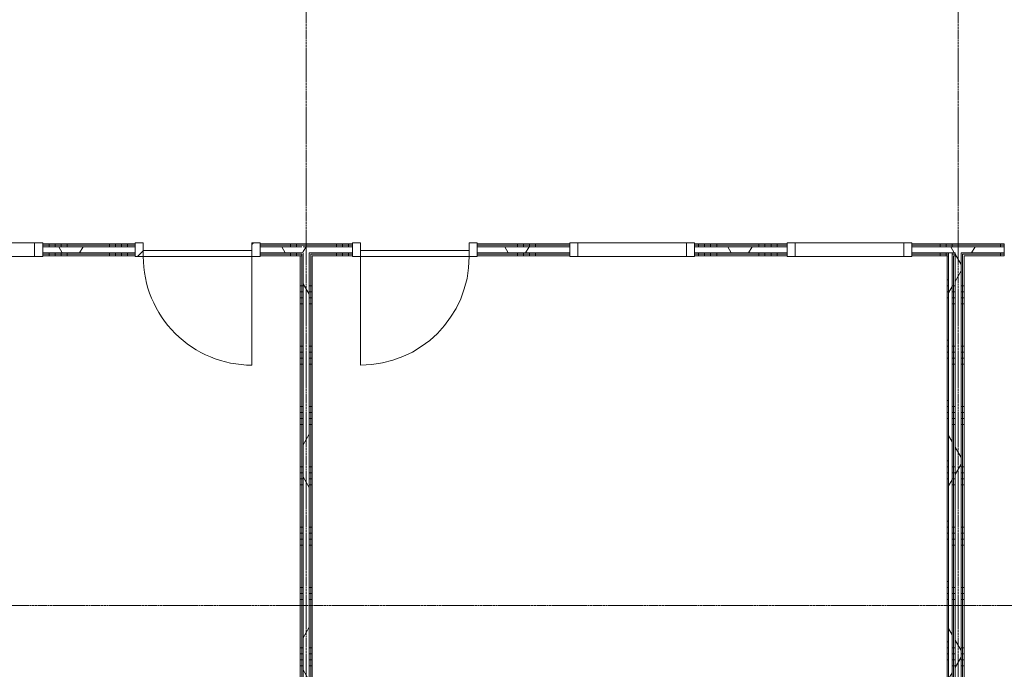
# Model space of a CAD drawing. Header units: millimetres. Extents: x -6115 to 78411, y -6358 to 59618.
# Tile 69 of 99: x 46226 to 54383, y 10272 to 15657. Entities that reach past the tile are written whole.
import ezdxf

# ---------------------------------------------------------------- set-up
doc = ezdxf.new("R2010")
doc.units = ezdxf.units.MM
doc.linetypes.add('stramien', pattern=[22.225, 12.7, -3.175, 3.175, -3.175])
for name, color, linetype, lineweight in [('00_Algemeen', 7, 'Continuous', 35), ('22_Metselwerk', 7, 'Continuous', 9), ('30_Kozijnen-ramen-deuren', 7, 'Continuous', 9)]:
    doc.layers.add(name, color=color, linetype=linetype, lineweight=lineweight)
pattern_1 = [(90, (56850, 13700), (-500, -2e-12), []), (90, (56900, 13700), (-500, -2e-12), []), (90, (56950, 13700), (-500, -2e-12), []), (90, (57000, 13700), (-500, -2e-12), [])]
pattern_2 = [(60, (0, 0), (-692.82, 400), []), (120, (0, 0), (-692.82, -400), [])]
pattern_3 = [(360, (48550, 9450), (7e-13, 500), []), (360, (48550, 9400), (7e-13, 500), []), (360, (48550, 9350), (7e-13, 500), []), (360, (48550, 9300), (7e-13, 500), [])]
pattern_4 = [(360, (53950, 9450), (7e-13, 500), []), (360, (53950, 9400), (7e-13, 500), []), (360, (53950, 9350), (7e-13, 500), []), (360, (53950, 9300), (7e-13, 500), [])]
pattern_5 = [(90, (45968.75, 13700), (-500, -2e-12), []), (90, (46018.75, 13700), (-500, -2e-12), []), (90, (46068.75, 13700), (-500, -2e-12), []), (90, (46118.75, 13700), (-500, -2e-12), [])]

# ---------------------------------------------------------------- blocks, each defined once
blk = doc.blocks.new('32_AEE_VO_FIX_Binnendeuren - D_900x2300_Dicht Paneel lariks-7963115-02 tweede verdieping overzicht')
at = {"layer": '30_Kozijnen-ramen-deuren', "true_color": 0xc0c0c0}
h = blk.add_hatch(dxfattribs=at)
h.set_pattern_fill('FP_88', color=9, style=0, pattern_type=2)
h.set_pattern_definition([(225, (47700, 13750), (212.132, -212.132), [])])
h.paths.add_polyline_path([(-517, 57), (-517, -57), (-450, -57), (-450, 57)])
h.paths.add_polyline_path([(450, 57), (450, -57), (517, -57), (517, 57)])
at = {"layer": '30_Kozijnen-ramen-deuren'}
for p, q in [((-450, 57), (-517, 57)), ((-517, 57), (-517, 50)), ((450, 57), (-450, 57)), ((-450, 57), (-450, 7)), ((-450, -57), (-450, 57)), ((-450, 7), (450, 7)), ((450, 7), (450, 57)), ((450, 57), (450, -57)), ((517, 57), (450, 57)), ((517, 50), (517, 57)), ((-517, -50), (-517, -57)), ((-517, -57), (-450, -57)), ((450, -57), (517, -57)), ((517, -57), (517, -50))]:
    blk.add_line(p, q, dxfattribs=at)
blk = doc.blocks.new('32_AEE_VO_FIX_Binnendeuren - D_900x2300_Dicht Paneel lariks-V3-02 tweede verdieping overzicht')
at = {"layer": '30_Kozijnen-ramen-deuren', "true_color": 0xc0c0c0}
h = blk.add_hatch(dxfattribs=at)
h.set_pattern_fill('FP_89', color=9, style=0, pattern_type=2)
h.set_pattern_definition([(45, (-49500, -13750), (-212.132, 212.132), [])])
h.paths.add_polyline_path([(-514.1, -57), (-450, -57), (-450, 57), (-517, 57), (-517, -57)])
h.paths.add_polyline_path([(450, -57), (517, -57), (517, 57), (450, 57), (450, -25)])
at = {"layer": '30_Kozijnen-ramen-deuren'}
for p, q in [((-517, 57), (-450, 57)), ((-517, 50), (-517, 57)), ((-450, 57), (-450, -57)), ((450, 57), (517, 57)), ((450, -57), (450, 57)), ((517, 57), (517, 50)), ((-517, -57), (-517, -50)), ((-450, -57), (-517, -57)), ((-450, -7), (450, -7)), ((-450, -57), (-450, -7)), ((450, -57), (-450, -57)), ((450, -7), (450, -57)), ((517, -57), (450, -57)), ((517, -50), (517, -57))]:
    blk.add_line(p, q, dxfattribs=at)
blk = doc.blocks.new('32_AEE_VO_FIX_Binnenramen - R_b1034xh2367_Vast lariks-V38-02 tweede verdieping overzicht')
at = {"layer": '30_Kozijnen-ramen-deuren', "true_color": 0xc0c0c0}
h = blk.add_hatch(dxfattribs=at)
h.set_pattern_fill('FP_128', color=9, style=0, pattern_type=2)
h.set_pattern_definition([(225, (53100, 13750), (212.132, -212.132), [])])
h.paths.add_polyline_path([(-517, 57), (-517, -57), (-450, -57), (-450, 57)])
h.paths.add_polyline_path([(517, 57), (450, 57), (450, -57), (517, -57), (517, 50)])
at = {"layer": '30_Kozijnen-ramen-deuren'}
for p, q in [((-450, 57), (-517, 57)), ((-517, 57), (-517, 50)), ((-450, -57), (-450, 57)), ((-450, 57), (450, 57)), ((517, 57), (450, 57)), ((450, 57), (450, -57)), ((517, 50), (517, 57)), ((-517, -50), (-517, -57)), ((-517, -57), (-450, -57)), ((-450, -57), (450, -57)), ((450, -57), (517, -57)), ((517, -57), (517, -50))]:
    blk.add_line(p, q, dxfattribs=at)
blk = doc.blocks.new('32_AEE_VO_FIX_Binnenramen - R_b1034xh2367_Vast lariks dicht-V39-02 tweede verdieping overzicht')
at = {"layer": '30_Kozijnen-ramen-deuren'}
for p, q in [((-517, 57), (-450, 57)), ((-517, 50), (-517, 57)), ((-450, 57), (-450, -57)), ((-450, 57), (450, 57)), ((450, 57), (517, 57)), ((450, -57), (450, 57)), ((517, 57), (517, 50)), ((-517, -57), (-517, -50)), ((-450, -57), (-517, -57)), ((-450, -57), (450, -57)), ((517, -57), (450, -57)), ((517, -50), (517, -57))]:
    blk.add_line(p, q, dxfattribs=at)
blk = doc.blocks.new('32_AEE_VO_FIX_Binnenramen - R_b1034xh2367_Vast lariks dicht-V41-02 tweede verdieping overzicht')
at = {"layer": '30_Kozijnen-ramen-deuren', "true_color": 0xc0c0c0}
h = blk.add_hatch(dxfattribs=at)
h.set_pattern_fill('FP_129', color=9, style=0, pattern_type=2)
h.set_pattern_definition([(225, (45900, 13750), (212.132, -212.132), [])])
h.paths.add_polyline_path([(-517, 57), (-517, -57), (-450, -57), (-450, 57)])
h.paths.add_polyline_path([(450, 57), (450, -57), (517, -57), (517, 57)])
at = {"layer": '30_Kozijnen-ramen-deuren'}
for p, q in [((-450, 57), (-517, 57)), ((-517, 57), (-517, 50)), ((-450, -57), (-450, 57)), ((-450, 57), (450, 57)), ((517, 57), (450, 57)), ((450, 57), (450, -57)), ((517, 50), (517, 57)), ((-517, -50), (-517, -57)), ((-517, -57), (-450, -57)), ((-450, -57), (450, -57)), ((450, -57), (517, -57)), ((517, -57), (517, -50))]:
    blk.add_line(p, q, dxfattribs=at)
blk = doc.blocks.new('30_AEE_VO_draairichting - 30_AEE_VO_draairichting-8193168-02 tweede verdieping overzicht')
at = {"layer": '30_Kozijnen-ramen-deuren'}
blk.add_line((-450, -900), (-450, 0), dxfattribs=at)
blk.add_arc((-450, 0), 900, 270, 0, dxfattribs=at)
blk = doc.blocks.new('30_AEE_VO_draairichting - 30_AEE_VO_draairichting-8193140-02 tweede verdieping overzicht')
at = {"layer": '30_Kozijnen-ramen-deuren'}
blk.add_line((-450, 900), (-450, 0), dxfattribs=at)
blk.add_arc((-450, 0), 900, 360, 90, dxfattribs=at)

msp = doc.modelspace()

# ---------------------------------------------------------------- hatches: boundary and pattern name
at = {"layer": '22_Metselwerk'}
h = msp.add_hatch(dxfattribs=at)
h.set_pattern_fill('FP_64', color=256, angle=90, style=0, pattern_type=2)
h.set_pattern_definition(pattern_5)
h.paths.add_polyline_path([(48562.5, 13787.5), (48562.5, 13800), (48217, 13800), (48217, 13787.5), (48550, 13787.5)])
h.paths.add_polyline_path([(47173.1, 13787.5), (47183, 13787.5), (47183, 13800), (46417, 13800), (46417, 13787.5)])
h.paths.add_polyline_path([(44617, 13787.5), (45383, 13787.5), (45383, 13800), (44617, 13800)])
h.paths.add_polyline_path([(43547.4, 13787.5), (43583, 13787.5), (43583, 13800), (43012.5, 13800), (43012.5, 13787.5), (43245.2, 13787.5)])
h = msp.add_hatch(dxfattribs=at)
h.set_pattern_fill('FP_64', color=256, angle=90, style=0, pattern_type=2)
h.set_pattern_definition(pattern_5)
h.paths.add_polyline_path([(48217, 13775), (48562.5, 13775), (48562.5, 13787.5), (48217, 13787.5)])
h.paths.add_polyline_path([(45383, 13775), (45383, 13787.5), (44617, 13787.5), (44617, 13775), (44755.9, 13775)])
h.paths.add_polyline_path([(46417, 13775), (47183, 13775), (47183, 13787.5), (46417, 13787.5)])
h.paths.add_polyline_path([(43583, 13775), (43583, 13787.5), (43012.5, 13787.5), (43012.5, 13775), (43547.4, 13775)])
h = msp.add_hatch(dxfattribs=at)
h.set_pattern_fill('FP_8', color=256, angle=90, style=0, pattern_type=2)
h.set_pattern_definition(pattern_1)
h.paths.add_polyline_path([(62617, 13787.5), (63383, 13787.5), (63383, 13800), (62617, 13800)])
h.paths.add_polyline_path([(64750, 13787.5), (64750, 13800), (64417, 13800), (64417, 13787.5), (64697.3, 13787.5)])
h.paths.add_polyline_path([(61583, 13787.5), (61583, 13800), (60817, 13800), (60817, 13787.5)])
h.paths.add_polyline_path([(59783, 13787.5), (59783, 13800), (59017, 13800), (59017, 13787.5), (59560.9, 13787.5)])
h.paths.add_polyline_path([(57983, 13787.5), (57983, 13800), (57217, 13800), (57217, 13787.5)])
h.paths.add_polyline_path([(56183, 13787.5), (56183, 13800), (55417, 13800), (55417, 13787.5)])
h.paths.add_polyline_path([(54383, 13787.5), (54383, 13800), (53617, 13800), (53617, 13787.5), (54122.4, 13787.5)])
h.paths.add_polyline_path([(52583, 13787.5), (52583, 13800), (51817, 13800), (51817, 13787.5), (52007.4, 13787.5)])
h.paths.add_polyline_path([(50783, 13787.5), (50783, 13800), (50017, 13800), (50017, 13787.5)])
h.paths.add_polyline_path([(48983, 13787.5), (48983, 13800), (48562.5, 13800), (48562.5, 13787.5), (48683.8, 13787.5)])
h = msp.add_hatch(dxfattribs=at)
h.set_pattern_fill('FP_8', color=256, angle=90, style=0, pattern_type=2)
h.set_pattern_definition(pattern_1)
h.paths.add_polyline_path([(64762.5, 13775), (64762.5, 13787.5), (64417, 13787.5), (64417, 13775), (64750, 13775)])
h.paths.add_polyline_path([(63383, 13775), (63383, 13787.5), (62617, 13787.5), (62617, 13775)])
h.paths.add_polyline_path([(61583, 13775), (61583, 13787.5), (60817, 13787.5), (60817, 13775)])
h.paths.add_polyline_path([(59560.9, 13775), (59783, 13775), (59783, 13787.5), (59017, 13787.5), (59017, 13775), (59258.8, 13775)])
h.paths.add_polyline_path([(57217, 13775), (57983, 13775), (57983, 13787.5), (57217, 13787.5)])
h.paths.add_polyline_path([(56183, 13775), (56183, 13787.5), (55417, 13787.5), (55417, 13775)])
h.paths.add_polyline_path([(54383, 13775), (54383, 13787.5), (53617, 13787.5), (53617, 13775), (54122.4, 13775)])
h.paths.add_polyline_path([(52583, 13775), (52583, 13787.5), (51817, 13787.5), (51817, 13775), (52007.4, 13775)])
h.paths.add_polyline_path([(48683.8, 13775), (48983, 13775), (48983, 13787.5), (48562.5, 13787.5), (48562.5, 13775), (48575, 13775)])
h.paths.add_polyline_path([(50017, 13775), (50783, 13775), (50783, 13787.5), (50017, 13787.5)])
h = msp.add_hatch(dxfattribs=at)
h.set_pattern_fill('FP_2', color=256, angle=60, style=0, pattern_type=2)
h.set_pattern_definition(pattern_2)
h.paths.add_polyline_path([(48562.5, 13725), (48575, 13725), (48575, 13775), (48217, 13775), (48217, 13725), (48550, 13725)])
h.paths.add_polyline_path([(47183, 13725), (47183, 13775), (46417, 13775), (46417, 13725), (47173.1, 13725)])
h.paths.add_polyline_path([(45383, 13725), (45383, 13775), (44617, 13775), (44617, 13725), (44755.9, 13725)])
h.paths.add_polyline_path([(43583, 13725), (43583, 13775), (43012.5, 13775), (43012.5, 13725), (43547.4, 13725)])
h = msp.add_hatch(dxfattribs=at)
h.set_pattern_fill('FP_64', color=256, angle=90, style=0, pattern_type=2)
h.set_pattern_definition(pattern_5)
h.paths.add_polyline_path([(48550, 13712.5), (48562.5, 13712.5), (48562.5, 13725), (48217, 13725), (48217, 13712.5), (48381.6, 13712.5)])
h.paths.add_polyline_path([(47183, 13712.5), (47183, 13725), (46417, 13725), (46417, 13712.5), (47173.1, 13712.5)])
h.paths.add_polyline_path([(44617, 13712.5), (45383, 13712.5), (45383, 13725), (44617, 13725)])
h.paths.add_polyline_path([(43142.5, 13712.5), (43583, 13712.5), (43583, 13725), (43142.5, 13725)])
h.paths.add_polyline_path([(43087.5, 13712.5), (43112.5, 13712.5), (43112.5, 13725), (43087.5, 13725)])
h = msp.add_hatch(dxfattribs=at)
h.set_pattern_fill('FP_64', color=256, angle=90, style=0, pattern_type=2)
h.set_pattern_definition(pattern_5)
h.paths.add_polyline_path([(48562.5, 13700), (48562.5, 13712.5), (48217, 13712.5), (48217, 13700), (48550, 13700)])
h.paths.add_polyline_path([(46417, 13700), (47183, 13700), (47183, 13712.5), (46417, 13712.5)])
h.paths.add_polyline_path([(44755.9, 13700), (45383, 13700), (45383, 13712.5), (44617, 13712.5), (44617, 13700)])
h.paths.add_polyline_path([(43583, 13700), (43583, 13712.5), (43142.5, 13712.5), (43142.5, 13700), (43547.4, 13700)])
h.paths.add_polyline_path([(43112.5, 13700), (43112.5, 13712.5), (43087.5, 13712.5), (43087.5, 13700), (43100, 13700)])
h = msp.add_hatch(dxfattribs=at)
h.set_pattern_fill('FP_9', color=256, angle=90, style=0, pattern_type=2)
h.set_pattern_definition(pattern_3)
h.paths.add_polyline_path([(48575, 5600), (48575, 13725), (48562.5, 13725), (48562.5, 5600)])
h = msp.add_hatch(dxfattribs=at)
h.set_pattern_fill('FP_2', color=256, angle=60, style=0, pattern_type=2)
h.set_pattern_definition(pattern_2)
h.paths.add_polyline_path([(64750, 13725), (64775, 13725), (64775, 13775), (64417, 13775), (64417, 13725), (64720, 13725)])
h.paths.add_polyline_path([(63383, 13725), (63383, 13775), (62617, 13775), (62617, 13725)])
h.paths.add_polyline_path([(60817, 13725), (61583, 13725), (61583, 13775), (60817, 13775)])
h.paths.add_polyline_path([(59350, 13725), (59783, 13725), (59783, 13775), (59017, 13775), (59017, 13725), (59320, 13725)])
h.paths.add_polyline_path([(57983, 13725), (57983, 13775), (57217, 13775), (57217, 13725)])
h.paths.add_polyline_path([(56183, 13725), (56183, 13775), (55417, 13775), (55417, 13725)])
h.paths.add_polyline_path([(54383, 13725), (54383, 13775), (53617, 13775), (53617, 13725), (54122.4, 13725)])
h.paths.add_polyline_path([(52007.4, 13725), (52583, 13725), (52583, 13775), (51817, 13775), (51817, 13725)])
h.paths.add_polyline_path([(48983, 13725), (48983, 13775), (48575, 13775), (48575, 13725), (48683.8, 13725)])
h.paths.add_polyline_path([(50783, 13725), (50783, 13775), (50017, 13775), (50017, 13725)])
h = msp.add_hatch(dxfattribs=at)
h.set_pattern_fill('FP_2', color=256, angle=60, style=0, pattern_type=2)
h.set_pattern_definition(pattern_2)
h.paths.add_polyline_path([(48575, 5600), (48625, 5600), (48625, 13725), (48575, 13725), (48575, 6048.8)])
h = msp.add_hatch(dxfattribs=at)
h.set_pattern_fill('FP_8', color=256, angle=90, style=0, pattern_type=2)
h.set_pattern_definition(pattern_1)
h.paths.add_polyline_path([(64775, 13712.5), (64775, 13725), (64750, 13725), (64750, 13712.5)])
h.paths.add_polyline_path([(64720, 13712.5), (64720, 13725), (64417, 13725), (64417, 13712.5), (64697.3, 13712.5)])
h.paths.add_polyline_path([(63383, 13712.5), (63383, 13725), (62617, 13725), (62617, 13712.5)])
h.paths.add_polyline_path([(60817, 13712.5), (61583, 13712.5), (61583, 13725), (60817, 13725)])
h.paths.add_polyline_path([(59437.5, 13712.5), (59783, 13712.5), (59783, 13725), (59425, 13725), (59425, 13712.5)])
h.paths.add_polyline_path([(59375, 13712.5), (59375, 13725), (59350, 13725), (59350, 13712.5)])
h.paths.add_polyline_path([(59258.8, 13712.5), (59320, 13712.5), (59320, 13725), (59017, 13725), (59017, 13712.5)])
h.paths.add_polyline_path([(57983, 13712.5), (57983, 13725), (57217, 13725), (57217, 13712.5)])
h.paths.add_polyline_path([(55417, 13712.5), (56183, 13712.5), (56183, 13725), (55417, 13725)])
h.paths.add_polyline_path([(53820.2, 13712.5), (53920, 13712.5), (53920, 13725), (53617, 13725), (53617, 13712.5)])
h.paths.add_polyline_path([(53950, 13712.5), (53975, 13712.5), (53975, 13725), (53950, 13725)])
h.paths.add_polyline_path([(54037.5, 13712.5), (54383, 13712.5), (54383, 13725), (54025, 13725), (54025, 13712.5)])
h.paths.add_polyline_path([(52583, 13712.5), (52583, 13725), (51817, 13725), (51817, 13712.5), (52007.4, 13712.5)])
h.paths.add_polyline_path([(50783, 13712.5), (50783, 13725), (50017, 13725), (50017, 13712.5)])
h.paths.add_polyline_path([(48983, 13712.5), (48983, 13725), (48625, 13725), (48625, 13712.5), (48683.8, 13712.5)])
h = msp.add_hatch(dxfattribs=at)
h.set_pattern_fill('FP_9', color=256, angle=90, style=0, pattern_type=2)
h.set_pattern_definition(pattern_3)
h.paths.add_polyline_path([(48637.5, 5600), (48637.5, 13712.5), (48625, 13712.5), (48625, 5600)])
h = msp.add_hatch(dxfattribs=at)
h.set_pattern_fill('FP_8', color=256, angle=90, style=0, pattern_type=2)
h.set_pattern_definition(pattern_1)
h.paths.add_polyline_path([(64720, 13700), (64720, 13712.5), (64417, 13712.5), (64417, 13700), (64710, 13700)])
h.paths.add_polyline_path([(64750, 13700), (64775, 13700), (64775, 13712.5), (64750, 13712.5)])
h.paths.add_polyline_path([(63383, 13700), (63383, 13712.5), (62617, 13712.5), (62617, 13700)])
h.paths.add_polyline_path([(61583, 13700), (61583, 13712.5), (60817, 13712.5), (60817, 13700)])
h.paths.add_polyline_path([(59783, 13700), (59783, 13712.5), (59437.5, 13712.5), (59437.5, 13700), (59560.9, 13700)])
h.paths.add_polyline_path([(59258.8, 13700), (59320, 13700), (59320, 13712.5), (59017, 13712.5), (59017, 13700)])
h.paths.add_polyline_path([(59375, 13700), (59375, 13712.5), (59350, 13712.5), (59350, 13700), (59362.5, 13700)])
h.paths.add_polyline_path([(57983, 13700), (57983, 13712.5), (57217, 13712.5), (57217, 13700)])
h.paths.add_polyline_path([(55417, 13700), (56183, 13700), (56183, 13712.5), (55417, 13712.5)])
h.paths.add_polyline_path([(54383, 13700), (54383, 13712.5), (54037.5, 13712.5), (54037.5, 13700), (54122.4, 13700)])
h.paths.add_polyline_path([(53975, 13700), (53975, 13712.5), (53950, 13712.5), (53950, 13700), (53962.5, 13700)])
h.paths.add_polyline_path([(53820.2, 13700), (53920, 13700), (53920, 13712.5), (53617, 13712.5), (53617, 13700)])
h.paths.add_polyline_path([(52583, 13700), (52583, 13712.5), (51817, 13712.5), (51817, 13700), (52007.4, 13700)])
h.paths.add_polyline_path([(50017, 13700), (50783, 13700), (50783, 13712.5), (50017, 13712.5)])
h.paths.add_polyline_path([(48983, 13700), (48983, 13712.5), (48637.5, 13712.5), (48637.5, 13700), (48683.8, 13700)])
h = msp.add_hatch(dxfattribs=at)
h.set_pattern_fill('FP_7', color=256, angle=60, style=0, pattern_type=2)
h.set_pattern_definition(pattern_2)
h.paths.add_polyline_path([(53950, 5600), (53950, 13725), (53920, 13725), (53920, 5600)])
h = msp.add_hatch(dxfattribs=at)
h.set_pattern_fill('FP_2', color=256, angle=60, style=0, pattern_type=2)
h.set_pattern_definition(pattern_2)
h.paths.add_polyline_path([(54025, 5600), (54025, 13725), (53975, 13725), (53975, 5600)])
h = msp.add_hatch(dxfattribs=at)
h.set_pattern_fill('FP_10', color=256, angle=90, style=0, pattern_type=2)
h.set_pattern_definition(pattern_4)
h.paths.add_polyline_path([(54037.5, 5600), (54037.5, 13712.5), (54025, 13712.5), (54025, 5600)])
h = msp.add_hatch(dxfattribs=at)
h.set_pattern_fill('FP_9', color=256, angle=90, style=0, pattern_type=2)
h.set_pattern_definition(pattern_3)
h.paths.add_polyline_path([(48562.5, 5600), (48562.5, 13700), (48550, 13700), (48550, 5600)])
h = msp.add_hatch(dxfattribs=at)
h.set_pattern_fill('FP_9', color=256, angle=90, style=0, pattern_type=2)
h.set_pattern_definition(pattern_3)
h.paths.add_polyline_path([(48650, 5600), (48650, 13700), (48637.5, 13700), (48637.5, 5600)])
h = msp.add_hatch(dxfattribs=at)
h.set_pattern_fill('FP_302', color=256, angle=90, style=0, pattern_type=2)
h.set_pattern_definition([(180, (53950, 9850), (-3e-12, -500), []), (180, (53950, 9900), (-3e-12, -500), []), (180, (53950, 9950), (-3e-12, -500), []), (180, (53950, 10000), (-3e-12, -500), [])])
h.paths.add_polyline_path([(53910, 5600), (53920, 5600), (53920, 13700), (53910, 13700), (53910, 6048.8)])
h = msp.add_hatch(dxfattribs=at)
h.set_pattern_fill('FP_10', color=256, angle=90, style=0, pattern_type=2)
h.set_pattern_definition(pattern_4)
h.paths.add_polyline_path([(53962.5, 5600), (53962.5, 13700), (53950, 13700), (53950, 5600)])
h = msp.add_hatch(dxfattribs=at)
h.set_pattern_fill('FP_10', color=256, angle=90, style=0, pattern_type=2)
h.set_pattern_definition(pattern_4)
h.paths.add_polyline_path([(53975, 5600), (53975, 13700), (53962.5, 13700), (53962.5, 5600)])
h = msp.add_hatch(dxfattribs=at)
h.set_pattern_fill('FP_10', color=256, angle=90, style=0, pattern_type=2)
h.set_pattern_definition(pattern_4)
h.paths.add_polyline_path([(54050, 5600), (54050, 13700), (54037.5, 13700), (54037.5, 5600)])

# ---------------------------------------------------------------- linework, layer by layer
at = {"layer": '00_Algemeen', "color": 150, "linetype": 'stramien', "lineweight": 9, "true_color": 0x0080ff}
for p, q in [((48600, -4950.1), (48600, 59018.3)), ((54000, -4950.1), (54000, 59018.3)), ((77811.4, 10800), (-5515.3, 10800))]:
    msp.add_line(p, q, dxfattribs=at)
at = {"layer": '22_Metselwerk'}
for p, q in [((47183, 13800), (46417, 13800)), ((46417, 13800), (46417, 13775)), ((46417, 13787.5), (47183, 13787.5)), ((47183, 13775), (47183, 13800)), ((48983, 13800), (48217, 13800)), ((48217, 13800), (48217, 13775)), ((48217, 13787.5), (48983, 13787.5)), ((48983, 13775), (48983, 13800)), ((50783, 13800), (50017, 13800)), ((50017, 13800), (50017, 13775)), ((50017, 13787.5), (50783, 13787.5)), ((50783, 13775), (50783, 13800)), ((52583, 13800), (51817, 13800)), ((51817, 13800), (51817, 13775)), ((51817, 13787.5), (52583, 13787.5)), ((52583, 13775), (52583, 13800)), ((54383, 13800), (53617, 13800)), ((53617, 13800), (53617, 13775)), ((53617, 13787.5), (54383, 13787.5)), ((54383, 13775), (54383, 13800)), ((46417, 13725), (46417, 13700)), ((46417, 13712.5), (47183, 13712.5)), ((47183, 13700), (47183, 13725)), ((48217, 13725), (48217, 13700)), ((48217, 13712.5), (48562.5, 13712.5)), ((48562.5, 13712.5), (48562.5, 5600)), ((48637.5, 13712.5), (48983, 13712.5)), ((48637.5, 13712.5), (48637.5, 5600)), ((48983, 13700), (48983, 13725)), ((50017, 13725), (50017, 13700)), ((50017, 13712.5), (50783, 13712.5)), ((50783, 13700), (50783, 13725)), ((51817, 13725), (51817, 13700)), ((51817, 13712.5), (52583, 13712.5)), ((52583, 13700), (52583, 13725)), ((53617, 13725), (53617, 13700)), ((53617, 13712.5), (53920, 13712.5)), ((53920, 5600), (53920, 13725)), ((53950, 5600), (53950, 13725)), ((53950, 13712.5), (53975, 13712.5)), ((54037.5, 13712.5), (54383, 13712.5)), ((54037.5, 13712.5), (54037.5, 5600)), ((54383, 13700), (54383, 13725)), ((46417, 13700), (47183, 13700)), ((48217, 13700), (48562.5, 13700)), ((48550, 13700), (48550, 5600)), ((48650, 13700), (48983, 13700)), ((48650, 5600), (48650, 13700)), ((50017, 13700), (50783, 13700)), ((51817, 13700), (52583, 13700)), ((53617, 13700), (53920, 13700)), ((53910, 13700), (53910, 5600)), ((53975, 13700), (53962.5, 13700)), ((53962.5, 13700), (53962.5, 5600)), ((54050, 13700), (54383, 13700)), ((54050, 5600), (54050, 13700))]:
    msp.add_line(p, q, dxfattribs=at)
at = {"layer": '22_Metselwerk', "lineweight": 18}
for p, q in [((46417, 13775), (46417, 13725)), ((46417, 13775), (47183, 13775)), ((46417, 13725), (47183, 13725)), ((47183, 13725), (47183, 13775)), ((48217, 13775), (48217, 13725)), ((48217, 13775), (48562.5, 13775)), ((48217, 13725), (48562.5, 13725)), ((48575, 13775), (48983, 13775)), ((48575, 13725), (48575, 5600)), ((48625, 13725), (48983, 13725)), ((48625, 13725), (48625, 5600)), ((48983, 13725), (48983, 13775)), ((50017, 13775), (50017, 13725)), ((50017, 13775), (50783, 13775)), ((50017, 13725), (50783, 13725)), ((50783, 13725), (50783, 13775)), ((51817, 13775), (51817, 13725)), ((51817, 13775), (52583, 13775)), ((51817, 13725), (52583, 13725)), ((52583, 13725), (52583, 13775)), ((53617, 13775), (53617, 13725)), ((53617, 13775), (54383, 13775)), ((53617, 13725), (53975, 13725)), ((53975, 13725), (53975, 5600)), ((54025, 13725), (54383, 13725)), ((54025, 13725), (54025, 5600)), ((54383, 13725), (54383, 13775))]:
    msp.add_line(p, q, dxfattribs=at)

# ---------------------------------------------------------------- block references
at = {"layer": '30_Kozijnen-ramen-deuren', "rotation": 180}
for name, p in [('32_AEE_VO_FIX_Binnenramen - R_b1034xh2367_Vast lariks dicht-V41-02 tweede verdieping overzicht', (45900, 13750)), ('32_AEE_VO_FIX_Binnendeuren - D_900x2300_Dicht Paneel lariks-7963115-02 tweede verdieping overzicht', (47700, 13750)), ('32_AEE_VO_FIX_Binnenramen - R_b1034xh2367_Vast lariks-V38-02 tweede verdieping overzicht', (53100, 13750)), ('30_AEE_VO_draairichting - 30_AEE_VO_draairichting-8193140-02 tweede verdieping overzicht', (47700, 13693))]:
    msp.add_blockref(name, p, dxfattribs=at)
at = {"layer": '30_Kozijnen-ramen-deuren'}
for name, p in [('32_AEE_VO_FIX_Binnendeuren - D_900x2300_Dicht Paneel lariks-V3-02 tweede verdieping overzicht', (49500, 13750)), ('32_AEE_VO_FIX_Binnenramen - R_b1034xh2367_Vast lariks dicht-V39-02 tweede verdieping overzicht', (51300, 13750)), ('30_AEE_VO_draairichting - 30_AEE_VO_draairichting-8193168-02 tweede verdieping overzicht', (49500, 13693))]:
    msp.add_blockref(name, p, dxfattribs=at)

doc.saveas('drawing.dxf')
